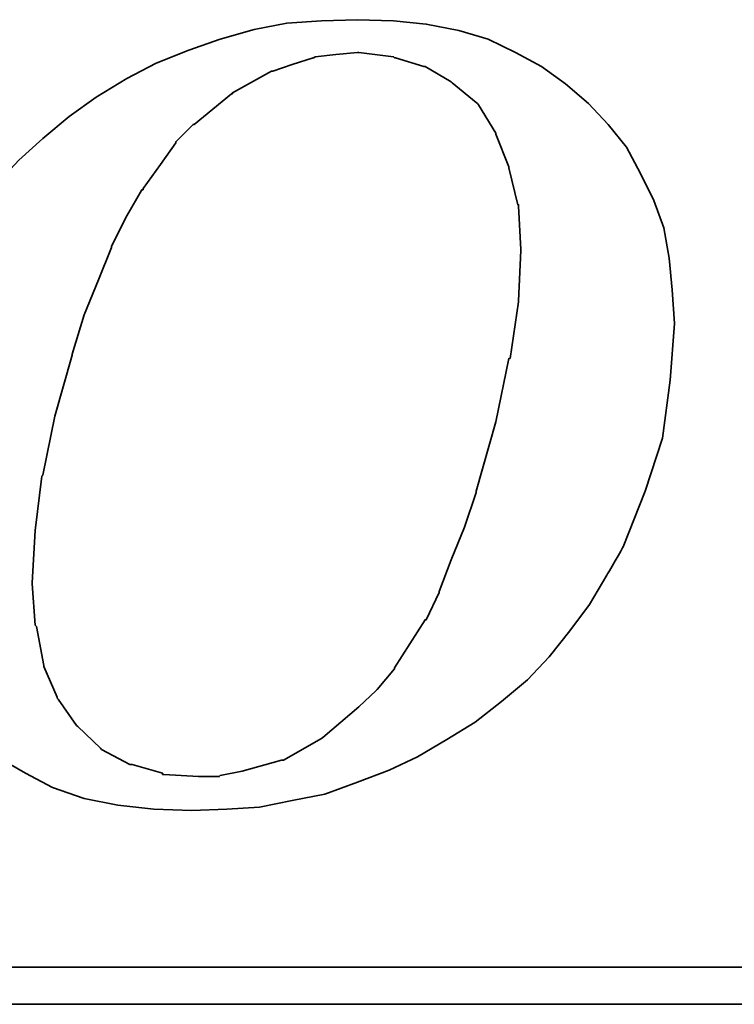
# Model space of a CAD drawing. Extents: x -595 to 1231, y -1825 to 101.
# Tile 49 of 64: x 81.08 to 83.35, y 41.08 to 44.2. Entities that reach past the tile are written whole.
import ezdxf

# ---------------------------------------------------------------- set-up
doc = ezdxf.new("R2010")
doc.units = 0
doc.header["$MEASUREMENT"] = 0
doc.layers.add('layer 1', color=7, linetype='CONTINUOUS')

msp = doc.modelspace()

# ---------------------------------------------------------------- linework, layer by layer
at = {"layer": 'layer 1', "color": 1, "lineweight": 35}
for points, knots in [([(80.8806, 41.9852), (80.8806, 41.9852), (80.9425, 41.9197), (80.9425, 41.9197), (80.9425, 41.9197), (80.9425, 41.9197), (81.0185, 41.8574), (81.0185, 41.8574), (81.0185, 41.8574), (81.0185, 41.8574), (81.1013, 41.8096), (81.1013, 41.8096), (81.1013, 41.8096), (81.1013, 41.8096), (81.1877, 41.7642), (81.1877, 41.7642), (81.1877, 41.7642), (81.1877, 41.7642), (81.2877, 41.7296), (81.2877, 41.7296), (81.2877, 41.7296), (81.2877, 41.7296), (81.395, 41.7088), (81.395, 41.7088), (81.395, 41.7088), (81.395, 41.7088), (81.5091, 41.6951), (81.5091, 41.6951), (81.5091, 41.6951), (81.5091, 41.6951), (81.6297, 41.6915), (81.6297, 41.6915), (81.6297, 41.6915), (81.6297, 41.6915), (81.7406, 41.6951), (81.7406, 41.6951), (81.7406, 41.6951), (81.7406, 41.6951), (81.8439, 41.7023), (81.8439, 41.7023), (81.8439, 41.7023), (81.8439, 41.7023), (81.9476, 41.7228), (81.9476, 41.7228), (81.9476, 41.7228), (81.9476, 41.7228), (82.0513, 41.7433), (82.0513, 41.7433), (82.0513, 41.7433), (82.0513, 41.7433), (82.155, 41.7815), (82.155, 41.7815), (82.155, 41.7815), (82.155, 41.7815), (82.2551, 41.8196), (82.2551, 41.8196), (82.2551, 41.8196), (82.2551, 41.8196), (82.3451, 41.8614), (82.3451, 41.8614), (82.3451, 41.8614), (82.3451, 41.8614), (82.4387, 41.9161), (82.4387, 41.9161), (82.4387, 41.9161), (82.4387, 41.9161), (82.5287, 41.9716), (82.5287, 41.9716), (82.5287, 41.9716), (82.5287, 41.9716), (82.6115, 42.0371), (82.6115, 42.0371), (82.6115, 42.0371), (82.6115, 42.0371), (82.6939, 42.1062), (82.6939, 42.1062), (82.6939, 42.1062), (82.6939, 42.1062), (82.763, 42.1786), (82.763, 42.1786), (82.763, 42.1786), (82.763, 42.1786), (82.8289, 42.2617), (82.8289, 42.2617), (82.8289, 42.2617), (82.8289, 42.2617), (82.8908, 42.3445), (82.8908, 42.3445), (82.8908, 42.3445), (82.8908, 42.3445), (82.9463, 42.4381), (82.9463, 42.4381), (82.9463, 42.4381), (82.9463, 42.4381), (82.9981, 42.5281), (82.9981, 42.5281), (82.9981, 42.5281), (82.9981, 42.5281), (83.0676, 42.7042), (83.0676, 42.7042), (83.0676, 42.7042), (83.0676, 42.7042), (83.1227, 42.873), (83.1227, 42.873), (83.1227, 42.873), (83.1227, 42.873), (83.1464, 43.0566), (83.1464, 43.0566), (83.1464, 43.0566), (83.1464, 43.0566), (83.1605, 43.2359), (83.1605, 43.2359), (83.1605, 43.2359), (83.1605, 43.2359), (83.1533, 43.3432), (83.1533, 43.3432), (83.1533, 43.3432), (83.1533, 43.3432), (83.1432, 43.4432), (83.1432, 43.4432), (83.1432, 43.4432), (83.1432, 43.4432), (83.1263, 43.5397), (83.1263, 43.5397), (83.1263, 43.5397), (83.1263, 43.5397), (83.0946, 43.6261), (83.0946, 43.6261), (83.0946, 43.6261), (83.0946, 43.6261), (83.0532, 43.7125), (83.0532, 43.7125), (83.0532, 43.7125), (83.0532, 43.7125), (83.0082, 43.7957), (83.0082, 43.7957), (83.0082, 43.7957), (83.0082, 43.7957), (82.9499, 43.868), (82.9499, 43.868), (82.9499, 43.868), (82.9499, 43.868), (82.8876, 43.9339), (82.8876, 43.9339), (82.8876, 43.9339), (82.8876, 43.9339), (82.8152, 43.9962), (82.8152, 43.9962), (82.8152, 43.9962), (82.8152, 43.9962), (82.7389, 44.0516), (82.7389, 44.0516), (82.7389, 44.0516), (82.7389, 44.0516), (82.6561, 44.0963), (82.6561, 44.0963), (82.6561, 44.0963), (82.6561, 44.0963), (82.5697, 44.1377), (82.5697, 44.1377), (82.5697, 44.1377), (82.5697, 44.1377), (82.4768, 44.1654), (82.4768, 44.1654), (82.4768, 44.1654), (82.4768, 44.1654), (82.3728, 44.1863), (82.3728, 44.1863), (82.3728, 44.1863), (82.3728, 44.1863), (82.2691, 44.1964), (82.2691, 44.1964), (82.2691, 44.1964), (82.2691, 44.1964), (82.155, 44.2), (82.155, 44.2), (82.155, 44.2), (82.155, 44.2), (82.0409, 44.1964), (82.0409, 44.1964), (82.0409, 44.1964), (82.0409, 44.1964), (81.9307, 44.1892), (81.9307, 44.1892), (81.9307, 44.1892), (81.9307, 44.1892), (81.8267, 44.169), (81.8267, 44.169), (81.8267, 44.169), (81.8267, 44.169), (81.7197, 44.1377), (81.7197, 44.1377), (81.7197, 44.1377), (81.7197, 44.1377), (81.6197, 44.1035), (81.6197, 44.1035), (81.6197, 44.1035), (81.6197, 44.1035), (81.5163, 44.0617), (81.5163, 44.0617), (81.5163, 44.0617), (81.5163, 44.0617), (81.4227, 44.0135), (81.4227, 44.0135), (81.4227, 44.0135), (81.4227, 44.0135), (81.3263, 43.9544), (81.3263, 43.9544), (81.3263, 43.9544), (81.3263, 43.9544), (81.2399, 43.8925), (81.2399, 43.8925), (81.2399, 43.8925), (81.2399, 43.8925), (81.1567, 43.8234), (81.1567, 43.8234), (81.1567, 43.8234), (81.1567, 43.8234), (81.0807, 43.7543), (81.0807, 43.7543), (81.0807, 43.7543), (81.0807, 43.7543), (81.0116, 43.6816), (81.0116, 43.6816), (81.0116, 43.6816), (81.0116, 43.6816), (80.9461, 43.5988), (80.9461, 43.5988), (80.9461, 43.5988), (80.9461, 43.5988), (80.8871, 43.5228), (80.8871, 43.5228), (80.8871, 43.5228), (80.8871, 43.5228), (80.8388, 43.436), (80.8388, 43.436), (80.8388, 43.436), (80.8388, 43.436), (80.7978, 43.3504), (80.7978, 43.3504), (80.7978, 43.3504), (80.7978, 43.3504), (80.7215, 43.1704), (80.7215, 43.1704), (80.7215, 43.1704), (80.7215, 43.1704), (80.6696, 43.0008), (80.6696, 43.0008), (80.6696, 43.0008), (80.6696, 43.0008), (80.6423, 42.8356), (80.6423, 42.8356), (80.6423, 42.8356), (80.6423, 42.8356), (80.6286, 42.6764), (80.6286, 42.6764), (80.6286, 42.6764), (80.6286, 42.6764), (80.6351, 42.58), (80.6351, 42.58), (80.6351, 42.58), (80.6351, 42.58), (80.6459, 42.4864), (80.6459, 42.4864), (80.6459, 42.4864), (80.6459, 42.4864), (80.6487, 42.4864), (80.6487, 42.4864), (80.6487, 42.4864), (80.6487, 42.4864), (80.6631, 42.3899), (80.6631, 42.3899), (80.6631, 42.3899), (80.6631, 42.3899), (80.6941, 42.3031), (80.6941, 42.3031), (80.6941, 42.3031), (80.6941, 42.3031), (80.7287, 42.2203), (80.7287, 42.2203), (80.7287, 42.2203), (80.7287, 42.2203), (80.7697, 42.1372), (80.7697, 42.1372), (80.7697, 42.1372), (80.7697, 42.1372), (80.8215, 42.0616), (80.8215, 42.0616), (80.8215, 42.0616), (80.8215, 42.0616), (80.8806, 41.9852), (80.8806, 41.9852)], [0, 0, 0, 0, 0.013699, 0.013699, 0.013699, 0.013699, 0.027397, 0.027397, 0.027397, 0.027397, 0.041096, 0.041096, 0.041096, 0.041096, 0.054795, 0.054795, 0.054795, 0.054795, 0.068493, 0.068493, 0.068493, 0.068493, 0.082192, 0.082192, 0.082192, 0.082192, 0.09589, 0.09589, 0.09589, 0.09589, 0.109589, 0.109589, 0.109589, 0.109589, 0.123288, 0.123288, 0.123288, 0.123288, 0.136986, 0.136986, 0.136986, 0.136986, 0.150685, 0.150685, 0.150685, 0.150685, 0.164384, 0.164384, 0.164384, 0.164384, 0.178082, 0.178082, 0.178082, 0.178082, 0.191781, 0.191781, 0.191781, 0.191781, 0.205479, 0.205479, 0.205479, 0.205479, 0.219178, 0.219178, 0.219178, 0.219178, 0.232877, 0.232877, 0.232877, 0.232877, 0.246575, 0.246575, 0.246575, 0.246575, 0.260274, 0.260274, 0.260274, 0.260274, 0.273973, 0.273973, 0.273973, 0.273973, 0.287671, 0.287671, 0.287671, 0.287671, 0.30137, 0.30137, 0.30137, 0.30137, 0.315068, 0.315068, 0.315068, 0.315069, 0.328767, 0.328767, 0.328767, 0.328767, 0.342466, 0.342466, 0.342466, 0.342466, 0.356164, 0.356164, 0.356164, 0.356164, 0.369863, 0.369863, 0.369863, 0.369863, 0.383562, 0.383562, 0.383562, 0.383562, 0.39726, 0.39726, 0.39726, 0.39726, 0.410959, 0.410959, 0.410959, 0.410959, 0.424658, 0.424658, 0.424658, 0.424658, 0.438356, 0.438356, 0.438356, 0.438356, 0.452055, 0.452055, 0.452055, 0.452055, 0.465753, 0.465753, 0.465753, 0.465753, 0.479452, 0.479452, 0.479452, 0.479452, 0.493151, 0.493151, 0.493151, 0.493151, 0.506849, 0.506849, 0.506849, 0.506849, 0.520548, 0.520548, 0.520548, 0.520548, 0.534247, 0.534247, 0.534247, 0.534247, 0.547945, 0.547945, 0.547945, 0.547945, 0.561644, 0.561644, 0.561644, 0.561644, 0.575342, 0.575342, 0.575342, 0.575342, 0.589041, 0.589041, 0.589041, 0.589041, 0.60274, 0.60274, 0.60274, 0.60274, 0.616438, 0.616438, 0.616438, 0.616438, 0.630137, 0.630137, 0.630137, 0.630137, 0.643836, 0.643836, 0.643836, 0.643836, 0.657534, 0.657534, 0.657534, 0.657534, 0.671233, 0.671233, 0.671233, 0.671233, 0.684932, 0.684932, 0.684932, 0.684932, 0.69863, 0.69863, 0.69863, 0.69863, 0.712329, 0.712329, 0.712329, 0.712329, 0.726027, 0.726027, 0.726027, 0.726027, 0.739726, 0.739726, 0.739726, 0.739726, 0.753425, 0.753425, 0.753425, 0.753425, 0.767123, 0.767123, 0.767123, 0.767123, 0.780822, 0.780822, 0.780822, 0.780822, 0.794521, 0.794521, 0.794521, 0.794521, 0.808219, 0.808219, 0.808219, 0.808219, 0.821918, 0.821918, 0.821918, 0.821918, 0.835616, 0.835616, 0.835616, 0.835616, 0.849315, 0.849315, 0.849315, 0.849315, 0.863014, 0.863014, 0.863014, 0.863014, 0.876712, 0.876712, 0.876712, 0.876712, 0.890411, 0.890411, 0.890411, 0.890411, 0.90411, 0.90411, 0.90411, 0.90411, 0.917808, 0.917808, 0.917808, 0.917808, 0.931507, 0.931507, 0.931507, 0.931507, 0.945205, 0.945205, 0.945205, 0.945205, 0.958904, 0.958904, 0.958904, 0.958904, 0.972603, 0.972603, 0.972603, 0.972603, 0.986301, 0.986301, 0.986301, 0.986301, 1, 1, 1, 1]), ([(81.2499, 43.1394), (81.2499, 43.1394), (81.2877, 43.264), (81.2877, 43.264), (81.2877, 43.264), (81.2877, 43.264), (81.3327, 43.3745), (81.3327, 43.3745), (81.3327, 43.3745), (81.3327, 43.3745), (81.3741, 43.4778), (81.3741, 43.4778), (81.3741, 43.4778), (81.3741, 43.4778), (81.3741, 43.4814), (81.3741, 43.4814), (81.3741, 43.4814), (81.3741, 43.4814), (81.4227, 43.5779), (81.4227, 43.5779), (81.4227, 43.5779), (81.4227, 43.5779), (81.471, 43.6607), (81.471, 43.6607), (81.471, 43.6607), (81.471, 43.6607), (81.4746, 43.6607), (81.4746, 43.6607), (81.4746, 43.6607), (81.4746, 43.6607), (81.4746, 43.6643), (81.4746, 43.6643), (81.4746, 43.6643), (81.4746, 43.6643), (81.5297, 43.7402), (81.5297, 43.7402), (81.5297, 43.7402), (81.5297, 43.7402), (81.5783, 43.8097), (81.5783, 43.8097), (81.5783, 43.8097), (81.5783, 43.8097), (81.5783, 43.8126), (81.5783, 43.8126), (81.5783, 43.8126), (81.5783, 43.8126), (81.6333, 43.868), (81.6333, 43.868), (81.6333, 43.868), (81.6333, 43.868), (81.6369, 43.868), (81.6369, 43.868), (81.6369, 43.868), (81.6369, 43.868), (81.7547, 43.9652), (81.7547, 43.9652), (81.7547, 43.9652), (81.7547, 43.9652), (81.7583, 43.9652), (81.7583, 43.9652), (81.7583, 43.9652), (81.7583, 43.9652), (81.7583, 43.9681), (81.7583, 43.9681), (81.7583, 43.9681), (81.7583, 43.9681), (81.8821, 44.0372), (81.8821, 44.0372), (81.8821, 44.0372), (81.8821, 44.0372), (81.8861, 44.0372), (81.8861, 44.0372), (81.8861, 44.0372), (81.8861, 44.0372), (81.9476, 44.0581), (81.9476, 44.0581), (81.9476, 44.0581), (81.9476, 44.0581), (82.0139, 44.079), (82.0139, 44.079), (82.0139, 44.079), (82.0139, 44.079), (82.0167, 44.079), (82.0167, 44.079), (82.0167, 44.079), (82.0167, 44.079), (82.0203, 44.0826), (82.0203, 44.0826), (82.0203, 44.0826), (82.0203, 44.0826), (82.0859, 44.0891), (82.0859, 44.0891), (82.0859, 44.0891), (82.0859, 44.0891), (82.155, 44.0963), (82.155, 44.0963), (82.155, 44.0963), (82.155, 44.0963), (82.1586, 44.0963), (82.1586, 44.0963), (82.1586, 44.0963), (82.1586, 44.0963), (82.2691, 44.0826), (82.2691, 44.0826), (82.2691, 44.0826), (82.2691, 44.0826), (82.2723, 44.079), (82.2723, 44.079), (82.2723, 44.079), (82.2723, 44.079), (82.2759, 44.079), (82.2759, 44.079), (82.2759, 44.079), (82.2759, 44.079), (82.3656, 44.0516), (82.3656, 44.0516), (82.3656, 44.0516), (82.3656, 44.0516), (82.3692, 44.0516), (82.3692, 44.0516), (82.3692, 44.0516), (82.3692, 44.0516), (82.452, 44.0027), (82.452, 44.0027), (82.452, 44.0027), (82.452, 44.0027), (82.4556, 43.9998), (82.4556, 43.9998), (82.4556, 43.9998), (82.4556, 43.9998), (82.5315, 43.9372), (82.5315, 43.9372), (82.5315, 43.9372), (82.5315, 43.9372), (82.5351, 43.9339), (82.5351, 43.9339), (82.5351, 43.9339), (82.5351, 43.9339), (82.5387, 43.9303), (82.5387, 43.9303), (82.5387, 43.9303), (82.5387, 43.9303), (82.5942, 43.8403), (82.5942, 43.8403), (82.5942, 43.8403), (82.5942, 43.8403), (82.5942, 43.8371), (82.5942, 43.8371), (82.5942, 43.8371), (82.5942, 43.8371), (82.6352, 43.7334), (82.6352, 43.7334), (82.6352, 43.7334), (82.6352, 43.7334), (82.6352, 43.7298), (82.6352, 43.7298), (82.6352, 43.7298), (82.6352, 43.7298), (82.6633, 43.6128), (82.6633, 43.6128), (82.6633, 43.6128), (82.6633, 43.6128), (82.6662, 43.6128), (82.6662, 43.6128), (82.6662, 43.6128), (82.6662, 43.6128), (82.6662, 43.6088), (82.6662, 43.6088), (82.6662, 43.6088), (82.6662, 43.6088), (82.6734, 43.4706), (82.6734, 43.4706), (82.6734, 43.4706), (82.6734, 43.4706), (82.6734, 43.4674), (82.6734, 43.4674), (82.6734, 43.4674), (82.6734, 43.4674), (82.6662, 43.3086), (82.6662, 43.3086), (82.6662, 43.3086), (82.6662, 43.3086), (82.6662, 43.305), (82.6662, 43.305), (82.6662, 43.305), (82.6662, 43.305), (82.6388, 43.1257), (82.6388, 43.1257), (82.6388, 43.1257), (82.6388, 43.1257), (82.6352, 43.1257), (82.6352, 43.1257), (82.6352, 43.1257), (82.6352, 43.1257), (82.5942, 42.9248), (82.5942, 42.9248), (82.5942, 42.9248), (82.5942, 42.9248), (82.5315, 42.7042), (82.5315, 42.7042), (82.5315, 42.7042), (82.5315, 42.7042), (82.5315, 42.7002), (82.5315, 42.7002), (82.5315, 42.7002), (82.5315, 42.7002), (82.4941, 42.59), (82.4941, 42.59), (82.4941, 42.59), (82.4941, 42.59), (82.452, 42.4864), (82.452, 42.4864), (82.452, 42.4864), (82.452, 42.4864), (82.4142, 42.3863), (82.4142, 42.3863), (82.4142, 42.3863), (82.4142, 42.3863), (82.4142, 42.3827), (82.4142, 42.3827), (82.4142, 42.3827), (82.4142, 42.3827), (82.3728, 42.2963), (82.3728, 42.2963), (82.3728, 42.2963), (82.3728, 42.2963), (82.3692, 42.2963), (82.3692, 42.2963), (82.3692, 42.2963), (82.3692, 42.2963), (82.3213, 42.2203), (82.3213, 42.2203), (82.3213, 42.2203), (82.3213, 42.2203), (82.2723, 42.1444), (82.2723, 42.1444), (82.2723, 42.1444), (82.2723, 42.1444), (82.2723, 42.1408), (82.2723, 42.1408), (82.2723, 42.1408), (82.2723, 42.1408), (82.2176, 42.0752), (82.2176, 42.0752), (82.2176, 42.0752), (82.2176, 42.0752), (82.214, 42.0716), (82.214, 42.0716), (82.214, 42.0716), (82.214, 42.0716), (82.1586, 42.0198), (82.1586, 42.0198), (82.1586, 42.0198), (82.1586, 42.0198), (82.0448, 41.923), (82.0448, 41.923), (82.0448, 41.923), (82.0448, 41.923), (82.0409, 41.9197), (82.0409, 41.9197), (82.0409, 41.9197), (82.0409, 41.9197), (81.9203, 41.8506), (81.9203, 41.8506), (81.9203, 41.8506), (81.9203, 41.8506), (81.9167, 41.8506), (81.9167, 41.8506), (81.9167, 41.8506), (81.9167, 41.8506), (81.9134, 41.8506), (81.9134, 41.8506), (81.9134, 41.8506), (81.9134, 41.8506), (81.7892, 41.816), (81.7892, 41.816), (81.7892, 41.816), (81.7892, 41.816), (81.7197, 41.802), (81.7197, 41.802), (81.7197, 41.802), (81.7197, 41.802), (81.7161, 41.7988), (81.7161, 41.7988), (81.7161, 41.7988), (81.7161, 41.7988), (81.7129, 41.7988), (81.7129, 41.7988), (81.7129, 41.7988), (81.7129, 41.7988), (81.6506, 41.7988), (81.6506, 41.7988), (81.6506, 41.7988), (81.6506, 41.7988), (81.5401, 41.8056), (81.5401, 41.8056), (81.5401, 41.8056), (81.5401, 41.8056), (81.5365, 41.8056), (81.5365, 41.8056), (81.5365, 41.8056), (81.5365, 41.8056), (81.5365, 41.8096), (81.5365, 41.8096), (81.5365, 41.8096), (81.5365, 41.8096), (81.44, 41.8369), (81.44, 41.8369), (81.44, 41.8369), (81.44, 41.8369), (81.4364, 41.8369), (81.4364, 41.8369), (81.4364, 41.8369), (81.4364, 41.8369), (81.4328, 41.8369), (81.4328, 41.8369), (81.4328, 41.8369), (81.4328, 41.8369), (81.3432, 41.8852), (81.3432, 41.8852), (81.3432, 41.8852), (81.3432, 41.8852), (81.3396, 41.8888), (81.3396, 41.8888), (81.3396, 41.8888), (81.3396, 41.8888), (81.2672, 41.9579), (81.2672, 41.9579), (81.2672, 41.9579), (81.2672, 41.9579), (81.2636, 41.9615), (81.2636, 41.9615), (81.2636, 41.9615), (81.2636, 41.9615), (81.2053, 42.0443), (81.2053, 42.0443), (81.2053, 42.0443), (81.2053, 42.0443), (81.2017, 42.0479), (81.2017, 42.0479), (81.2017, 42.0479), (81.2017, 42.0479), (81.2017, 42.0508), (81.2017, 42.0508), (81.2017, 42.0508), (81.2017, 42.0508), (81.1599, 42.148), (81.1599, 42.148), (81.1599, 42.148), (81.1599, 42.148), (81.1599, 42.1516), (81.1599, 42.1516), (81.1599, 42.1516), (81.1599, 42.1516), (81.1362, 42.2754), (81.1362, 42.2754), (81.1362, 42.2754), (81.1362, 42.2754), (81.1326, 42.279), (81.1326, 42.279), (81.1326, 42.279), (81.1326, 42.279), (81.1225, 42.41), (81.1225, 42.41), (81.1225, 42.41), (81.1225, 42.41), (81.1225, 42.4136), (81.1225, 42.4136), (81.1225, 42.4136), (81.1225, 42.4136), (81.1326, 42.58), (81.1326, 42.58), (81.1326, 42.58), (81.1326, 42.58), (81.1531, 42.752), (81.1531, 42.752), (81.1531, 42.752), (81.1531, 42.752), (81.1567, 42.7556), (81.1567, 42.7556), (81.1567, 42.7556), (81.1567, 42.7556), (81.1949, 42.9421), (81.1949, 42.9421), (81.1949, 42.9421), (81.1949, 42.9421), (81.2499, 43.1358), (81.2499, 43.1358), (81.2499, 43.1358), (81.2499, 43.1358), (81.2499, 43.1394), (81.2499, 43.1394)], [0, 0, 0, 0, 0.010204, 0.010204, 0.010204, 0.010204, 0.020408, 0.020408, 0.020408, 0.020408, 0.030612, 0.030612, 0.030612, 0.030612, 0.040816, 0.040816, 0.040816, 0.040816, 0.05102, 0.05102, 0.05102, 0.05102, 0.061224, 0.061224, 0.061224, 0.061224, 0.071429, 0.071429, 0.071429, 0.071429, 0.081633, 0.081633, 0.081633, 0.081633, 0.091837, 0.091837, 0.091837, 0.091837, 0.102041, 0.102041, 0.102041, 0.102041, 0.112245, 0.112245, 0.112245, 0.112245, 0.122449, 0.122449, 0.122449, 0.122449, 0.132653, 0.132653, 0.132653, 0.132653, 0.142857, 0.142857, 0.142857, 0.142857, 0.153061, 0.153061, 0.153061, 0.153061, 0.163265, 0.163265, 0.163265, 0.163265, 0.173469, 0.173469, 0.173469, 0.173469, 0.183673, 0.183673, 0.183673, 0.183673, 0.193878, 0.193878, 0.193878, 0.193878, 0.204082, 0.204082, 0.204082, 0.204082, 0.214286, 0.214286, 0.214286, 0.214286, 0.22449, 0.22449, 0.22449, 0.22449, 0.234694, 0.234694, 0.234694, 0.234694, 0.244898, 0.244898, 0.244898, 0.244898, 0.255102, 0.255102, 0.255102, 0.255102, 0.265306, 0.265306, 0.265306, 0.265306, 0.27551, 0.27551, 0.27551, 0.27551, 0.285714, 0.285714, 0.285714, 0.285714, 0.295918, 0.295918, 0.295918, 0.295918, 0.306122, 0.306122, 0.306122, 0.306122, 0.316327, 0.316327, 0.316327, 0.316327, 0.326531, 0.326531, 0.326531, 0.326531, 0.336735, 0.336735, 0.336735, 0.336735, 0.346939, 0.346939, 0.346939, 0.346939, 0.357143, 0.357143, 0.357143, 0.357143, 0.367347, 0.367347, 0.367347, 0.367347, 0.377551, 0.377551, 0.377551, 0.377551, 0.387755, 0.387755, 0.387755, 0.387755, 0.397959, 0.397959, 0.397959, 0.397959, 0.408163, 0.408163, 0.408163, 0.408163, 0.418367, 0.418367, 0.418367, 0.418367, 0.428571, 0.428571, 0.428571, 0.428571, 0.438776, 0.438776, 0.438776, 0.438776, 0.44898, 0.44898, 0.44898, 0.44898, 0.459184, 0.459184, 0.459184, 0.459184, 0.469388, 0.469388, 0.469388, 0.469388, 0.479592, 0.479592, 0.479592, 0.479592, 0.489796, 0.489796, 0.489796, 0.489796, 0.5, 0.5, 0.5, 0.5, 0.510204, 0.510204, 0.510204, 0.510204, 0.520408, 0.520408, 0.520408, 0.520408, 0.530612, 0.530612, 0.530612, 0.530612, 0.540816, 0.540816, 0.540816, 0.540816, 0.55102, 0.55102, 0.55102, 0.55102, 0.561224, 0.561224, 0.561224, 0.561224, 0.571429, 0.571429, 0.571429, 0.571429, 0.581633, 0.581633, 0.581633, 0.581633, 0.591837, 0.591837, 0.591837, 0.591837, 0.602041, 0.602041, 0.602041, 0.602041, 0.612245, 0.612245, 0.612245, 0.612245, 0.622449, 0.622449, 0.622449, 0.622449, 0.632653, 0.632653, 0.632653, 0.632653, 0.642857, 0.642857, 0.642857, 0.642857, 0.653061, 0.653061, 0.653061, 0.653061, 0.663265, 0.663265, 0.663265, 0.663265, 0.673469, 0.673469, 0.673469, 0.673469, 0.683673, 0.683673, 0.683673, 0.683673, 0.693878, 0.693878, 0.693878, 0.693878, 0.704082, 0.704082, 0.704082, 0.704082, 0.714286, 0.714286, 0.714286, 0.714286, 0.72449, 0.72449, 0.72449, 0.72449, 0.734694, 0.734694, 0.734694, 0.734694, 0.744898, 0.744898, 0.744898, 0.744898, 0.755102, 0.755102, 0.755102, 0.755102, 0.765306, 0.765306, 0.765306, 0.765306, 0.77551, 0.77551, 0.77551, 0.77551, 0.785714, 0.785714, 0.785714, 0.785714, 0.795918, 0.795918, 0.795918, 0.795918, 0.806122, 0.806122, 0.806122, 0.806122, 0.816327, 0.816327, 0.816327, 0.816327, 0.826531, 0.826531, 0.826531, 0.826531, 0.836735, 0.836735, 0.836735, 0.836735, 0.846939, 0.846939, 0.846939, 0.846939, 0.857143, 0.857143, 0.857143, 0.857143, 0.867347, 0.867347, 0.867347, 0.867347, 0.877551, 0.877551, 0.877551, 0.877551, 0.887755, 0.887755, 0.887755, 0.887755, 0.897959, 0.897959, 0.897959, 0.897959, 0.908163, 0.908163, 0.908163, 0.908163, 0.918367, 0.918367, 0.918367, 0.918367, 0.928571, 0.928571, 0.928571, 0.928571, 0.938776, 0.938776, 0.938776, 0.938776, 0.94898, 0.94898, 0.94898, 0.94898, 0.959184, 0.959184, 0.959184, 0.959184, 0.969388, 0.969388, 0.969388, 0.969388, 0.979592, 0.979592, 0.979592, 0.979592, 0.989796, 0.989796, 0.989796, 0.989796, 1, 1, 1, 1]), ([(93.4449, 41.626), (93.4449, 41.626), (93.4449, 41.2217), (93.4449, 41.2217), (93.4449, 41.2217), (93.4449, 41.2217), (93.4449, 41.194), (93.4449, 41.194), (93.4449, 41.194), (93.4449, 41.194), (93.4172, 41.194), (93.4172, 41.194), (93.4172, 41.194), (93.4172, 41.194), (69.7947, 41.194), (69.7947, 41.194), (69.7947, 41.194), (69.7947, 41.194), (69.7947, 41.0766), (69.7947, 41.0766), (69.7947, 41.0766), (69.7947, 41.0766), (94.4504, 41.0766), (94.4504, 41.0766), (94.4504, 41.0766), (94.4504, 41.0766), (93.4449, 41.626), (93.4449, 41.626)], [0, 0, 0, 0, 0.142857, 0.142857, 0.142857, 0.142857, 0.285714, 0.285714, 0.285714, 0.285714, 0.428571, 0.428571, 0.428571, 0.428571, 0.571429, 0.571429, 0.571429, 0.571429, 0.714286, 0.714286, 0.714286, 0.714286, 0.857143, 0.857143, 0.857143, 0.857143, 1, 1, 1, 1])]:
    msp.add_open_spline(points, degree=3, knots=knots, dxfattribs=at)

doc.saveas('drawing.dxf')
